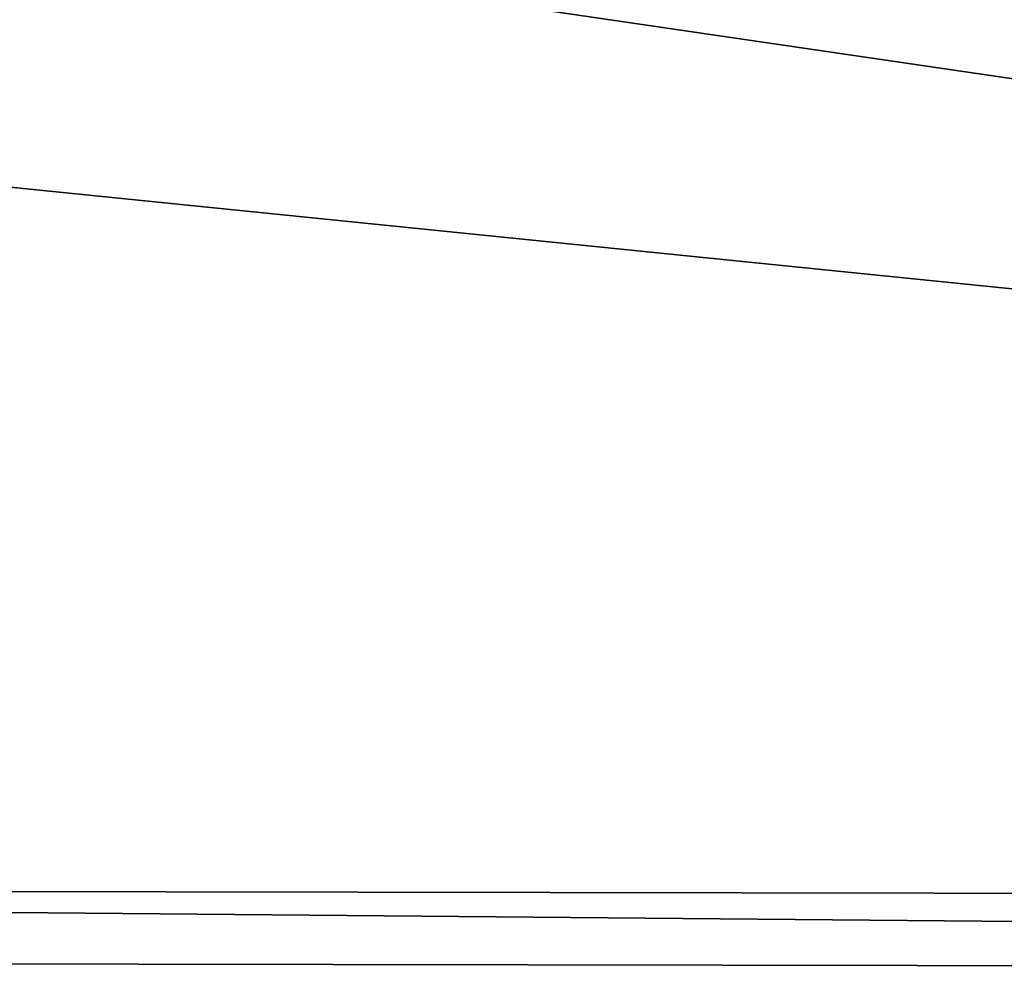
# Model space of a CAD drawing. Header units: millimetres. Extents: x 1 to 191, y -95 to 95.
# Tile 3 of 173: x 57 to 76, y -95 to -77. Entities that reach past the tile are written whole.
import ezdxf

# ---------------------------------------------------------------- set-up
doc = ezdxf.new("R2010")
doc.units = ezdxf.units.MM
doc.header["$LTSCALE"] = 25.4
doc.layers.get('0').update_dxf_attribs({"true_color": 0xff5454})

# ---------------------------------------------------------------- blocks, each defined once
blk = doc.blocks.new('DOWNLIGHT-ES111-9571-9575.STL')
at = {"color": 18, "true_color": 0x080808}
mesh = blk.add_polyface(dxfattribs=at)
corners = [(1.281, 95.294, 8.475), (25.24, 71.253, 8.475), (24.994, -70.747, 8.475), (191.281, 94.966, 8.475), (167.239, 71.008, 8.475), (190.953, -95.034, 8.475), (0.953, -94.705, 8.475), (166.994, -70.992, 8.475)]
mesh.append_faces([[corners[k] for k in face] for face in [(1, 3, 4), (6, 2, 5)]], dxfattribs={"vtx0": -1, "vtx1": -1, "color": 18})
mesh.append_faces([[corners[k] for k in face] for face in [(0, 1, 2), (1, 0, 3), (4, 3, 5), (2, 6, 0), (5, 2, 7), (5, 7, 4)]], dxfattribs={"vtx0": -1, "vtx2": -1, "color": 18})
mesh = blk.add_polyface(dxfattribs=at)
corners = [(0.953, -94.705, 11.715), (2.315, -93.348, 11.715), (1.281, 95.294, 11.715), (190.953, -95.034, 11.715), (189.595, -93.671, 11.715), (189.919, 93.609, 11.715), (2.639, 93.932, 11.715), (191.281, 94.966, 11.715)]
mesh.append_faces([[corners[k] for k in face] for face in [(0, 1, 2), (1, 3, 4), (4, 3, 5), (2, 6, 7), (6, 2, 1), (7, 5, 3)]], dxfattribs={"vtx0": -1, "vtx1": -1, "color": 18})
mesh.append_faces([[corners[k] for k in face] for face in [(1, 0, 3), (7, 6, 5)]], dxfattribs={"vtx0": -1, "vtx2": -1, "color": 18})
mesh = blk.add_polyface(dxfattribs=at)
corners = [(2.315, -93.348, 9.475), (19.325, -76.397, 9.475), (2.639, 93.932, 9.475), (189.595, -93.671, 9.475), (172.644, -76.662, 9.475), (172.909, 76.658, 9.475), (19.589, 76.923, 9.475), (189.919, 93.609, 9.475)]
mesh.append_faces([[corners[k] for k in face] for face in [(0, 1, 2), (1, 3, 4), (4, 3, 5), (2, 6, 7), (6, 2, 1), (7, 5, 3)]], dxfattribs={"vtx0": -1, "vtx1": -1, "color": 18})
mesh.append_faces([[corners[k] for k in face] for face in [(1, 0, 3), (7, 6, 5)]], dxfattribs={"vtx0": -1, "vtx2": -1, "color": 18})
mesh = blk.add_polyface(dxfattribs=at)
corners = [(2.315, -93.348, 11.715), (189.595, -93.671, 9.475), (2.315, -93.348, 9.475), (189.595, -93.671, 11.715)]
mesh.append_faces([[corners[k] for k in face] for face in [(0, 1, 2), (1, 0, 3)]], dxfattribs={"vtx0": -1, "color": 18})
mesh = blk.add_polyface(dxfattribs=at)
corners = [(190.953, -95.034, 11.715), (0.953, -94.705, 8.475), (190.953, -95.034, 8.475), (0.953, -94.705, 11.715)]
mesh.append_faces([[corners[k] for k in face] for face in [(0, 1, 2), (1, 0, 3)]], dxfattribs={"vtx0": -1, "color": 18})
blk = doc.blocks.new('Grupuj#1')
at = {"color": 0}
blk.add_blockref('DOWNLIGHT-ES111-9571-9575.STL', (-0.953, 95.034, -1.251), dxfattribs=at)

msp = doc.modelspace()

# ---------------------------------------------------------------- block references
at = {"color": 0}
msp.add_blockref('Grupuj#1', (0.953, -95.034, 1.251), dxfattribs=at)

doc.saveas('drawing.dxf')
